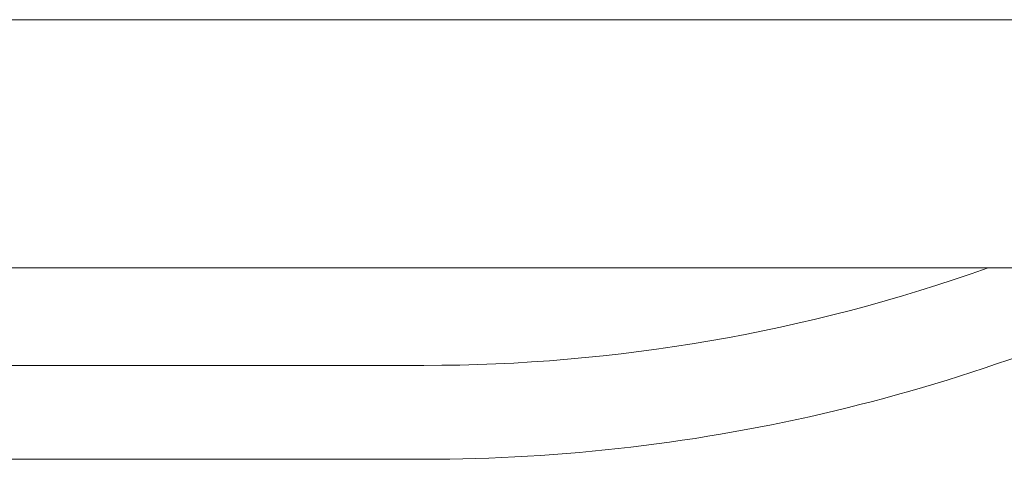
# Model space of a CAD drawing. Header units: millimetres. Extents: x -34570 to 24172, y 36800 to 73669.
# Tile 46 of 91: x 3251 to 3534, y 53265 to 53391. Entities that reach past the tile are written whole.
import ezdxf

# ---------------------------------------------------------------- set-up
doc = ezdxf.new("R2010")
doc.units = ezdxf.units.MM
doc.layers.add('at_Entity', color=253, linetype='Continuous', lineweight=9)

msp = doc.modelspace()

# ---------------------------------------------------------------- linework, layer by layer
at = {"layer": 'at_Entity'}
for p, q in [((2164.41511, 53391.33636), (3638.11257, 53391.33636)), ((3638.11257, 53391.28249), (2164.41511, 53391.28249)), ((2164.41511, 53320.13835), (3638.11257, 53320.13835)), ((3367.40182, 53292.15759), (3181.77163, 53292.15759)), ((3367.40182, 53265.22147), (3181.77163, 53265.22147))]:
    msp.add_line(p, q, dxfattribs=at)
for major_axis, end_param in [((0, -552.19037), 0.449769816), ((0, -525.25426), 0.327874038)]:
    msp.add_ellipse((3367.40182, 53817.41184), major_axis=major_axis, ratio=0.957152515, start_param=0, end_param=end_param, dxfattribs=at)

doc.saveas('drawing.dxf')
